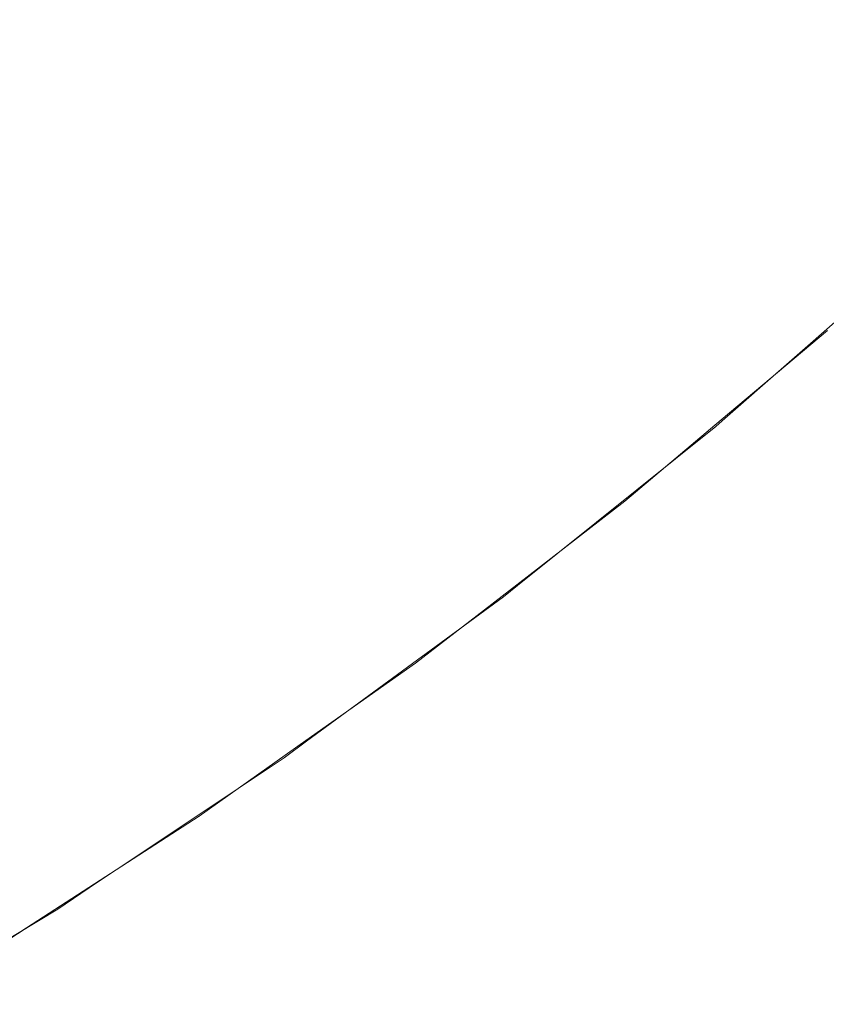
# Model space of a CAD drawing. Header units: centimetres. Extents: x -25.8 to 27.5, y 33.3 to 35.1.
# Tile 247 of 256: x 9.5133 to 9.5391, y 33.6684 to 33.6999. Entities that reach past the tile are written whole.
import ezdxf

# ---------------------------------------------------------------- set-up
doc = ezdxf.new("R2010")
doc.units = ezdxf.units.CM
doc.header["$LTSCALE"] = 2.54
doc.layers.add('Lucido design-1', color=7, linetype='Continuous')

# ---------------------------------------------------------------- blocks, each defined once
blk = doc.blocks.new('Gruppo-6-1')
at = {"color": 7, "linetype": 'Continuous', "lineweight": 9}
for points in [[(-25.69296, 35.040112, 330.586121), (-25.69296, 33.440112, 330.586121), (27.40704, 33.440112, 330.586121), (27.40704, 35.040112, 330.586121)], [(-25.69296, 35.040112, 306.619358), (-25.69296, 33.440112, 306.619358), (27.40704, 33.440112, 306.619358), (27.40704, 35.040112, 306.619358)]]:
    blk.add_3dface(points, dxfattribs=at)
for points, invisible_edges in [([(9.526885, 33.703941, 330.14421), (9.520998, 33.698977, 330.14421), (9.519446, 33.7009, 330.147525), (9.525253, 33.705796, 330.147525)], 15), ([(9.526885, 33.703941, 306.177447), (9.520998, 33.698977, 306.177447), (9.519446, 33.7009, 306.180762), (9.525253, 33.705796, 306.180762)], 15), ([(9.53709, 33.704421, 330.133712), (9.531213, 33.699024, 330.133712), (9.529868, 33.700552, 330.137298), (9.53568, 33.705891, 330.137298)], 15), ([(9.53709, 33.704421, 306.166949), (9.531213, 33.699024, 306.166949), (9.529868, 33.700552, 306.170535), (9.53568, 33.705891, 306.170535)], 15), ([(9.517808, 33.702928, 330.150737), (9.511886, 33.698351, 330.150737), (9.510256, 33.700554, 330.153842), (9.516086, 33.705061, 330.153842)], 15), ([(9.517808, 33.702928, 306.183974), (9.511886, 33.698351, 306.183974), (9.510256, 33.700554, 306.187079), (9.516086, 33.705061, 306.187079)], 15), ([(9.538394, 33.703059, 330.130049), (9.532459, 33.697608, 330.130049), (9.531213, 33.699024, 330.133712), (9.53709, 33.704421, 330.133712)], 15), ([(9.538394, 33.703059, 306.163286), (9.532459, 33.697608, 306.163286), (9.531213, 33.699024, 306.166949), (9.53709, 33.704421, 306.166949)], 15), ([(9.528424, 33.702192, 330.140799), (9.522462, 33.697165, 330.140799), (9.520998, 33.698977, 330.14421), (9.526885, 33.703941, 330.14421)], 15), ([(9.528424, 33.702192, 306.174036), (9.522462, 33.697165, 306.174036), (9.520998, 33.698977, 306.177447), (9.526885, 33.703941, 306.177447)], 15), ([(9.519446, 33.7009, 330.147525), (9.513437, 33.696254, 330.147525), (9.511886, 33.698351, 330.150737), (9.517808, 33.702928, 330.150737)], 15), ([(9.519446, 33.7009, 306.180762), (9.513437, 33.696254, 306.180762), (9.511886, 33.698351, 306.183974), (9.517808, 33.702928, 306.183974)], 15), ([(9.539593, 33.701809, 330.126315), (9.533603, 33.696308, 330.126315), (9.532459, 33.697608, 330.130049), (9.538394, 33.703059, 330.130049)], 15), ([(9.539593, 33.701809, 306.159552), (9.533603, 33.696308, 306.159552), (9.532459, 33.697608, 306.163286), (9.538394, 33.703059, 306.163286)], 15), ([(9.529868, 33.700552, 330.137298), (9.523834, 33.695465, 330.137298), (9.522462, 33.697165, 330.140799), (9.528424, 33.702192, 330.140799)], 15), ([(9.529868, 33.700552, 306.170535), (9.523834, 33.695465, 306.170535), (9.522462, 33.697165, 306.174036), (9.528424, 33.702192, 306.174036)], 15), ([(9.540683, 33.700672, 330.122516), (9.534644, 33.695126, 330.122516), (9.533603, 33.696308, 330.126315), (9.539593, 33.701809, 330.126315)], 15), ([(9.540683, 33.700672, 306.155753), (9.534644, 33.695126, 306.155753), (9.533603, 33.696308, 306.159552), (9.539593, 33.701809, 306.159552)], 15), ([(9.520998, 33.698977, 330.14421), (9.514906, 33.694268, 330.14421), (9.513437, 33.696254, 330.147525), (9.519446, 33.7009, 330.147525)], 15), ([(9.520998, 33.698977, 306.177447), (9.514906, 33.694268, 306.177447), (9.513437, 33.696254, 306.180762), (9.519446, 33.7009, 306.180762)], 15), ([(9.531213, 33.699024, 330.133712), (9.525114, 33.693881, 330.133712), (9.523834, 33.695465, 330.137298), (9.529868, 33.700552, 330.137298)], 15), ([(9.531213, 33.699024, 306.166949), (9.525114, 33.693881, 306.166949), (9.523834, 33.695465, 306.170535), (9.529868, 33.700552, 306.170535)], 15), ([(9.541663, 33.699649, 330.118658), (9.53558, 33.694062, 330.118658), (9.534644, 33.695126, 330.122516), (9.540683, 33.700672, 330.122516)], 15), ([(9.541663, 33.699649, 306.151895), (9.53558, 33.694062, 306.151895), (9.534644, 33.695126, 306.155753), (9.540683, 33.700672, 306.155753)], 15), ([(9.542532, 33.698743, 330.11475), (9.53641, 33.693119, 330.11475), (9.53558, 33.694062, 330.118658), (9.541663, 33.699649, 330.118658)], 15), ([(9.542532, 33.698743, 306.147987), (9.53641, 33.693119, 306.147987), (9.53558, 33.694062, 306.151895), (9.541663, 33.699649, 306.151895)], 15), ([(9.522462, 33.697165, 330.140799), (9.516291, 33.692395, 330.140799), (9.514906, 33.694268, 330.14421), (9.520998, 33.698977, 330.14421)], 15), ([(9.522462, 33.697165, 306.174036), (9.516291, 33.692395, 306.174036), (9.514906, 33.694268, 306.177447), (9.520998, 33.698977, 306.177447)], 15), ([(9.532459, 33.697608, 330.130049), (9.526298, 33.692413, 330.130049), (9.525114, 33.693881, 330.133712), (9.531213, 33.699024, 330.133712)], 15), ([(9.532459, 33.697608, 306.163286), (9.526298, 33.692413, 306.163286), (9.525114, 33.693881, 306.166949), (9.531213, 33.699024, 306.166949)], 15), ([(9.543288, 33.697953, 330.110796), (9.537132, 33.692299, 330.110796), (9.53641, 33.693119, 330.11475), (9.542532, 33.698743, 330.11475)], 15), ([(9.543288, 33.697953, 306.144033), (9.537132, 33.692299, 306.144033), (9.53641, 33.693119, 306.147987), (9.542532, 33.698743, 306.147987)], 15), ([(9.513437, 33.696254, 330.147525), (9.507235, 33.691868, 330.147525), (9.505775, 33.694029, 330.150737), (9.511886, 33.698351, 330.150737)], 15), ([(9.513437, 33.696254, 306.180762), (9.507235, 33.691868, 306.180762), (9.505775, 33.694029, 306.183974), (9.511886, 33.698351, 306.183974)], 15), ([(9.543932, 33.697282, 330.106805), (9.537746, 33.691601, 330.106805), (9.537132, 33.692299, 330.110796), (9.543288, 33.697953, 330.110796)], 15), ([(9.543932, 33.697282, 306.140042), (9.537746, 33.691601, 306.140042), (9.537132, 33.692299, 306.144033), (9.543288, 33.697953, 306.144033)], 15), ([(9.533603, 33.696308, 330.126315), (9.527386, 33.691066, 330.126315), (9.526298, 33.692413, 330.130049), (9.532459, 33.697608, 330.130049)], 15), ([(9.533603, 33.696308, 306.159552), (9.527386, 33.691066, 306.159552), (9.526298, 33.692413, 306.163286), (9.532459, 33.697608, 306.163286)], 15), ([(9.523834, 33.695465, 330.137298), (9.51759, 33.690639, 330.137298), (9.516291, 33.692395, 330.140799), (9.522462, 33.697165, 330.140799)], 15), ([(9.523834, 33.695465, 306.170535), (9.51759, 33.690639, 306.170535), (9.516291, 33.692395, 306.174036), (9.522462, 33.697165, 306.174036)], 15), ([(9.544461, 33.69673, 330.102782), (9.538252, 33.691027, 330.102782), (9.537746, 33.691601, 330.106805), (9.543932, 33.697282, 330.106805)], 15), ([(9.544461, 33.69673, 306.136019), (9.538252, 33.691027, 306.136019), (9.537746, 33.691601, 306.140042), (9.543932, 33.697282, 306.140042)], 15), ([(9.544875, 33.696297, 330.098735), (9.538647, 33.690577, 330.098735), (9.538252, 33.691027, 330.102782), (9.544461, 33.69673, 330.102782)], 15), ([(9.544875, 33.696297, 306.131972), (9.538647, 33.690577, 306.131972), (9.538252, 33.691027, 306.136019), (9.544461, 33.69673, 306.136019)], 15), ([(9.514906, 33.694268, 330.14421), (9.508619, 33.689822, 330.14421), (9.507235, 33.691868, 330.147525), (9.513437, 33.696254, 330.147525)], 15), ([(9.514906, 33.694268, 306.177447), (9.508619, 33.689822, 306.177447), (9.507235, 33.691868, 306.180762), (9.513437, 33.696254, 306.180762)], 15), ([(9.534644, 33.695126, 330.122516), (9.528376, 33.689841, 330.122516), (9.527386, 33.691066, 330.126315), (9.533603, 33.696308, 330.126315)], 15), ([(9.534644, 33.695126, 306.155753), (9.528376, 33.689841, 306.155753), (9.527386, 33.691066, 306.159552), (9.533603, 33.696308, 306.159552)], 15), ([(9.545174, 33.695985, 330.094671), (9.538933, 33.690252, 330.094671), (9.538647, 33.690577, 330.098735), (9.544875, 33.696297, 330.098735)], 15), ([(9.545174, 33.695985, 306.127908), (9.538933, 33.690252, 306.127908), (9.538647, 33.690577, 306.131972), (9.544875, 33.696297, 306.131972)], 15), ([(9.545358, 33.695793, 330.090596), (9.539109, 33.690053, 330.090596), (9.538933, 33.690252, 330.094671), (9.545174, 33.695985, 330.094671)], 15), ([(9.545358, 33.695793, 306.123833), (9.539109, 33.690053, 306.123833), (9.538933, 33.690252, 306.127908), (9.545174, 33.695985, 306.127908)], 15), ([(9.545427, 33.695722, 330.086667), (9.539174, 33.689979, 330.086667), (9.539109, 33.690053, 330.090596), (9.545358, 33.695793, 330.090596)], 15), ([(9.545427, 33.695722, 306.119903), (9.539174, 33.689979, 306.119903), (9.539109, 33.690053, 306.123833), (9.545358, 33.695793, 306.123833)], 15), ([(9.525114, 33.693881, 330.133712), (9.518801, 33.689001, 330.133712), (9.51759, 33.690639, 330.137298), (9.523834, 33.695465, 330.137298)], 15), ([(9.525114, 33.693881, 306.166949), (9.518801, 33.689001, 306.166949), (9.51759, 33.690639, 306.170535), (9.523834, 33.695465, 306.170535)], 15), ([(9.53558, 33.694062, 330.118658), (9.529266, 33.688738, 330.118658), (9.528376, 33.689841, 330.122516), (9.534644, 33.695126, 330.122516)], 15), ([(9.53558, 33.694062, 306.151895), (9.529266, 33.688738, 306.151895), (9.528376, 33.689841, 306.155753), (9.534644, 33.695126, 306.155753)], 15), ([(9.516291, 33.692395, 330.140799), (9.509923, 33.687892, 330.140799), (9.508619, 33.689822, 330.14421), (9.514906, 33.694268, 330.14421)], 15), ([(9.516291, 33.692395, 306.174036), (9.509923, 33.687892, 306.174036), (9.508619, 33.689822, 306.177447), (9.514906, 33.694268, 306.177447)], 15), ([(9.53641, 33.693119, 330.11475), (9.530055, 33.687761, 330.11475), (9.529266, 33.688738, 330.118658), (9.53558, 33.694062, 330.118658)], 15), ([(9.53641, 33.693119, 306.147987), (9.530055, 33.687761, 306.147987), (9.529266, 33.688738, 306.151895), (9.53558, 33.694062, 306.151895)], 15), ([(9.526298, 33.692413, 330.130049), (9.519922, 33.687485, 330.130049), (9.518801, 33.689001, 330.133712), (9.525114, 33.693881, 330.133712)], 15), ([(9.526298, 33.692413, 306.163286), (9.519922, 33.687485, 306.163286), (9.518801, 33.689001, 306.166949), (9.525114, 33.693881, 306.166949)], 15), ([(9.537132, 33.692299, 330.110796), (9.530742, 33.686911, 330.110796), (9.530055, 33.687761, 330.11475), (9.53641, 33.693119, 330.11475)], 15), ([(9.537132, 33.692299, 306.144033), (9.530742, 33.686911, 306.144033), (9.530055, 33.687761, 306.147987), (9.53641, 33.693119, 306.147987)], 15), ([(9.51759, 33.690639, 330.137298), (9.511146, 33.686081, 330.137298), (9.509923, 33.687892, 330.140799), (9.516291, 33.692395, 330.140799)], 15), ([(9.51759, 33.690639, 306.170535), (9.511146, 33.686081, 306.170535), (9.509923, 33.687892, 306.174036), (9.516291, 33.692395, 306.174036)], 15), ([(9.527386, 33.691066, 330.126315), (9.520952, 33.686093, 330.126315), (9.519922, 33.687485, 330.130049), (9.526298, 33.692413, 330.130049)], 15), ([(9.527386, 33.691066, 306.159552), (9.520952, 33.686093, 306.159552), (9.519922, 33.687485, 306.163286), (9.526298, 33.692413, 306.163286)], 15), ([(9.542171, 33.692642, 329.884149), (9.53561, 33.686888, 329.884149), (9.535798, 33.687079, 329.886121), (9.542133, 33.692635, 329.886121)], 11), ([(9.542278, 33.692525, 329.880161), (9.535712, 33.686767, 329.880161), (9.53561, 33.686888, 329.884149), (9.542171, 33.692642, 329.884149)], 15), ([(9.542493, 33.692291, 329.876176), (9.535916, 33.686523, 329.876176), (9.535712, 33.686767, 329.880161), (9.542278, 33.692525, 329.880161)], 15), ([(9.539175, 33.689978, 330.086121), (9.542133, 33.692635, 329.886121), (9.535798, 33.687079, 329.886121)], 9), ([(9.537746, 33.691601, 330.106805), (9.531326, 33.686187, 330.106805), (9.530742, 33.686911, 330.110796), (9.537132, 33.692299, 330.110796)], 15), ([(9.537746, 33.691601, 306.140042), (9.531326, 33.686187, 306.140042), (9.530742, 33.686911, 306.144033), (9.537132, 33.692299, 306.144033)], 15), ([(9.542816, 33.691939, 329.872202), (9.536223, 33.686157, 329.872202), (9.535916, 33.686523, 329.876176), (9.542493, 33.692291, 329.876176)], 15), ([(9.543246, 33.691469, 329.868245), (9.536633, 33.685669, 329.868245), (9.536223, 33.686157, 329.872202), (9.542816, 33.691939, 329.872202)], 15), ([(9.538252, 33.691027, 330.102782), (9.531806, 33.685592, 330.102782), (9.531326, 33.686187, 330.106805), (9.537746, 33.691601, 330.106805)], 15), ([(9.538252, 33.691027, 306.136019), (9.531806, 33.685592, 306.136019), (9.531326, 33.686187, 306.140042), (9.537746, 33.691601, 306.140042)], 15), ([(9.543784, 33.690882, 329.864311), (9.537145, 33.685059, 329.864311), (9.536633, 33.685669, 329.868245), (9.543246, 33.691469, 329.868245)], 15), ([(9.528376, 33.689841, 330.122516), (9.521889, 33.684826, 330.122516), (9.520952, 33.686093, 330.126315), (9.527386, 33.691066, 330.126315)], 15), ([(9.528376, 33.689841, 306.155753), (9.521889, 33.684826, 306.155753), (9.520952, 33.686093, 306.159552), (9.527386, 33.691066, 306.159552)], 15), ([(9.538647, 33.690577, 330.098735), (9.532182, 33.685126, 330.098735), (9.531806, 33.685592, 330.102782), (9.538252, 33.691027, 330.102782)], 15), ([(9.538647, 33.690577, 306.131972), (9.532182, 33.685126, 306.131972), (9.531806, 33.685592, 306.136019), (9.538252, 33.691027, 306.136019)], 15), ([(9.54443, 33.690177, 329.860408), (9.537759, 33.684327, 329.860408), (9.537145, 33.685059, 329.864311), (9.543784, 33.690882, 329.864311)], 15), ([(9.518801, 33.689001, 330.133712), (9.512287, 33.684394, 330.133712), (9.511146, 33.686081, 330.137298), (9.51759, 33.690639, 330.137298)], 15), ([(9.518801, 33.689001, 306.166949), (9.512287, 33.684394, 306.166949), (9.511146, 33.686081, 306.170535), (9.51759, 33.690639, 306.170535)], 15), ([(9.538933, 33.690252, 330.094671), (9.532454, 33.68479, 330.094671), (9.532182, 33.685126, 330.098735), (9.538647, 33.690577, 330.098735)], 15), ([(9.538933, 33.690252, 306.127908), (9.532454, 33.68479, 306.127908), (9.532182, 33.685126, 306.131972), (9.538647, 33.690577, 306.131972)], 15), ([(9.539109, 33.690053, 330.090596), (9.532621, 33.684583, 330.090596), (9.532454, 33.68479, 330.094671), (9.538933, 33.690252, 330.094671)], 15), ([(9.539109, 33.690053, 306.123833), (9.532621, 33.684583, 306.123833), (9.532454, 33.68479, 306.127908), (9.538933, 33.690252, 306.127908)], 15), ([(9.545181, 33.689357, 329.856541), (9.538474, 33.683475, 329.856541), (9.537759, 33.684327, 329.860408), (9.54443, 33.690177, 329.860408)], 15), ([(9.529266, 33.688738, 330.118658), (9.522731, 33.683687, 330.118658), (9.521889, 33.684826, 330.122516), (9.528376, 33.689841, 330.122516)], 15), ([(9.529266, 33.688738, 306.151895), (9.522731, 33.683687, 306.151895), (9.521889, 33.684826, 306.155753), (9.528376, 33.689841, 306.155753)], 15), ([(9.539174, 33.689979, 330.086667), (9.532683, 33.684506, 330.086667), (9.532621, 33.684583, 330.090596), (9.539109, 33.690053, 330.090596)], 15), ([(9.539174, 33.689979, 306.119903), (9.532683, 33.684506, 306.119903), (9.532621, 33.684583, 306.123833), (9.539109, 33.690053, 306.123833)], 15), ([(9.532683, 33.684506, 330.086667), (9.539174, 33.689979, 330.086667), (9.539175, 33.689978, 330.086121), (9.535773, 33.687109, 330.086121)], 11), ([(9.532683, 33.684506, 306.119903), (9.539174, 33.689979, 306.119903), (9.539175, 33.689978, 306.119358), (9.535773, 33.687109, 306.119358)], 11), ([(9.535773, 33.687109, 305.919358), (9.539175, 33.689978, 305.919358), (9.539188, 33.689963, 305.917386), (9.532696, 33.68449, 305.917386)], 14), ([(9.539292, 33.689844, 305.913398), (9.532796, 33.684367, 305.913398), (9.532696, 33.68449, 305.917386), (9.539188, 33.689963, 305.917386)], 15), ([(9.539502, 33.689605, 305.909413), (9.532995, 33.684119, 305.909413), (9.532796, 33.684367, 305.913398), (9.539292, 33.689844, 305.913398)], 15), ([(9.535798, 33.687079, 329.886121), (9.535773, 33.687109, 330.086121), (9.539175, 33.689978, 330.086121)], 9), ([(9.539175, 33.689978, 305.919358), (9.535773, 33.687109, 305.919358), (9.535773, 33.687109, 306.119358), (9.539175, 33.689978, 306.119358)], 10), ([(9.539818, 33.689247, 305.905439), (9.533296, 33.683747, 305.905439), (9.532995, 33.684119, 305.909413), (9.539502, 33.689605, 305.909413)], 15), ([(9.540239, 33.688768, 305.901482), (9.533696, 33.683252, 305.901482), (9.533296, 33.683747, 305.905439), (9.539818, 33.689247, 305.905439)], 15), ([(9.546039, 33.688422, 329.852718), (9.53929, 33.682503, 329.852718), (9.538474, 33.683475, 329.856541), (9.545181, 33.689357, 329.856541)], 15), ([(9.519922, 33.687485, 330.130049), (9.513343, 33.682832, 330.130049), (9.512287, 33.684394, 330.133712), (9.518801, 33.689001, 330.133712)], 15), ([(9.519922, 33.687485, 306.163286), (9.513343, 33.682832, 306.163286), (9.512287, 33.684394, 306.166949), (9.518801, 33.689001, 306.166949)], 15), ([(9.530055, 33.687761, 330.11475), (9.523478, 33.682678, 330.11475), (9.522731, 33.683687, 330.118658), (9.529266, 33.688738, 330.118658)], 15), ([(9.530055, 33.687761, 306.147987), (9.523478, 33.682678, 306.147987), (9.522731, 33.683687, 306.151895), (9.529266, 33.688738, 306.151895)], 15), ([(9.540765, 33.68817, 305.897548), (9.534196, 33.682632, 305.897548), (9.533696, 33.683252, 305.901482), (9.540239, 33.688768, 305.901482)], 15), ([(9.541396, 33.687453, 305.893645), (9.534796, 33.681889, 305.893645), (9.534196, 33.682632, 305.897548), (9.540765, 33.68817, 305.897548)], 15), ([(9.530742, 33.686911, 330.110796), (9.524128, 33.681799, 330.110796), (9.523478, 33.682678, 330.11475), (9.530055, 33.687761, 330.11475)], 15), ([(9.530742, 33.686911, 306.144033), (9.524128, 33.681799, 306.144033), (9.523478, 33.682678, 306.147987), (9.530055, 33.687761, 306.147987)], 15), ([(9.520952, 33.686093, 330.126315), (9.514313, 33.681397, 330.126315), (9.513343, 33.682832, 330.130049), (9.519922, 33.687485, 330.130049)], 15), ([(9.520952, 33.686093, 306.159552), (9.514313, 33.681397, 306.159552), (9.513343, 33.682832, 306.163286), (9.519922, 33.687485, 306.163286)], 15), ([(9.542131, 33.686618, 305.889778), (9.535495, 33.681023, 305.889778), (9.534796, 33.681889, 305.893645), (9.541396, 33.687453, 305.893645)], 15), ([(9.535773, 33.687109, 330.086121), (9.532684, 33.684505, 330.086121), (9.532683, 33.684506, 330.086667)], 10), ([(9.535773, 33.687109, 306.119358), (9.532684, 33.684505, 306.119358), (9.532683, 33.684506, 306.119903)], 10), ([(9.532684, 33.684505, 330.086121), (9.535773, 33.687109, 330.086121), (9.535798, 33.687079, 329.886121), (9.535598, 33.686903, 329.886121)], 10), ([(9.532696, 33.68449, 305.917386), (9.532684, 33.684505, 305.919358), (9.535773, 33.687109, 305.919358)], 9), ([(9.532684, 33.684505, 306.119358), (9.535773, 33.687109, 306.119358), (9.535773, 33.687109, 305.919358), (9.532684, 33.684505, 305.919358)], 10), ([(9.53561, 33.686888, 329.884149), (9.535598, 33.686903, 329.886121), (9.535798, 33.687079, 329.886121)], 9), ([(9.531326, 33.686187, 330.106805), (9.524681, 33.681051, 330.106805), (9.524128, 33.681799, 330.110796), (9.530742, 33.686911, 330.110796)], 15), ([(9.531326, 33.686187, 306.140042), (9.524681, 33.681051, 306.140042), (9.524128, 33.681799, 306.144033), (9.530742, 33.686911, 306.144033)], 15), ([(9.52924, 33.681801, 329.886121), (9.535598, 33.686903, 329.886121), (9.53561, 33.686888, 329.884149), (9.528804, 33.681426, 329.884149)], 14), ([(9.535712, 33.686767, 329.880161), (9.528901, 33.6813, 329.880161), (9.528804, 33.681426, 329.884149), (9.53561, 33.686888, 329.884149)], 15), ([(9.535916, 33.686523, 329.876176), (9.529094, 33.681048, 329.876176), (9.528901, 33.6813, 329.880161), (9.535712, 33.686767, 329.880161)], 15), ([(9.535598, 33.686903, 329.886121), (9.52922, 33.681828, 330.086121), (9.532684, 33.684505, 330.086121)], 9), ([(9.535598, 33.686903, 329.886121), (9.52924, 33.681801, 329.886121), (9.52922, 33.681828, 330.086121)], 10), ([(9.536223, 33.686157, 329.872202), (9.529385, 33.680669, 329.872202), (9.529094, 33.681048, 329.876176), (9.535916, 33.686523, 329.876176)], 15), ([(9.54297, 33.685666, 305.885955), (9.536292, 33.680036, 305.885955), (9.535495, 33.681023, 305.889778), (9.542131, 33.686618, 305.889778)], 15), ([(9.521889, 33.684826, 330.122516), (9.515195, 33.680092, 330.122516), (9.514313, 33.681397, 330.126315), (9.520952, 33.686093, 330.126315)], 15), ([(9.521889, 33.684826, 306.155753), (9.515195, 33.680092, 306.155753), (9.514313, 33.681397, 306.159552), (9.520952, 33.686093, 306.159552)], 15), ([(9.531806, 33.685592, 330.102782), (9.525136, 33.680436, 330.102782), (9.524681, 33.681051, 330.106805), (9.531326, 33.686187, 330.106805)], 15), ([(9.531806, 33.685592, 306.136019), (9.525136, 33.680436, 306.136019), (9.524681, 33.681051, 306.140042), (9.531326, 33.686187, 306.140042)], 15), ([(9.536633, 33.685669, 329.868245), (9.529773, 33.680163, 329.868245), (9.529385, 33.680669, 329.872202), (9.536223, 33.686157, 329.872202)], 15), ([(9.532182, 33.685126, 330.098735), (9.525492, 33.679955, 330.098735), (9.525136, 33.680436, 330.102782), (9.531806, 33.685592, 330.102782)], 15), ([(9.532182, 33.685126, 306.131972), (9.525492, 33.679955, 306.131972), (9.525136, 33.680436, 306.136019), (9.531806, 33.685592, 306.136019)], 15), ([(9.537145, 33.685059, 329.864311), (9.530258, 33.679531, 329.864311), (9.529773, 33.680163, 329.868245), (9.536633, 33.685669, 329.868245)], 15), ([(9.54391, 33.684597, 305.882182), (9.537187, 33.678928, 305.882182), (9.536292, 33.680036, 305.885955), (9.54297, 33.685666, 305.885955)], 15), ([(9.532454, 33.68479, 330.094671), (9.525749, 33.679607, 330.094671), (9.525492, 33.679955, 330.098735), (9.532182, 33.685126, 330.098735)], 15), ([(9.532454, 33.68479, 306.127908), (9.525749, 33.679607, 306.127908), (9.525492, 33.679955, 306.131972), (9.532182, 33.685126, 306.131972)], 15), ([(9.522731, 33.683687, 330.118658), (9.515988, 33.678918, 330.118658), (9.515195, 33.680092, 330.122516), (9.521889, 33.684826, 330.122516)], 15), ([(9.522731, 33.683687, 306.151895), (9.515988, 33.678918, 306.151895), (9.515195, 33.680092, 306.155753), (9.521889, 33.684826, 306.155753)], 15), ([(9.532621, 33.684583, 330.090596), (9.525907, 33.679393, 330.090596), (9.525749, 33.679607, 330.094671), (9.532454, 33.68479, 330.094671)], 15), ([(9.532621, 33.684583, 306.123833), (9.525907, 33.679393, 306.123833), (9.525749, 33.679607, 306.127908), (9.532454, 33.68479, 306.127908)], 15), ([(9.537759, 33.684327, 329.860408), (9.530839, 33.678774, 329.860408), (9.530258, 33.679531, 329.864311), (9.537145, 33.685059, 329.864311)], 15), ([(9.532683, 33.684506, 330.086667), (9.525966, 33.679314, 330.086667), (9.525907, 33.679393, 330.090596), (9.532621, 33.684583, 330.090596)], 15), ([(9.532683, 33.684506, 306.119903), (9.525966, 33.679314, 306.119903), (9.525907, 33.679393, 306.123833), (9.532621, 33.684583, 306.123833)], 15), ([(9.525966, 33.679314, 330.086667), (9.532683, 33.684506, 330.086667), (9.532684, 33.684505, 330.086121), (9.52922, 33.681828, 330.086121)], 11), ([(9.525966, 33.679314, 306.119903), (9.532683, 33.684506, 306.119903), (9.532684, 33.684505, 306.119358), (9.52922, 33.681828, 306.119358)], 11), ([(9.52922, 33.681828, 305.919358), (9.532684, 33.684505, 305.919358), (9.532696, 33.68449, 305.917386), (9.525978, 33.679297, 305.917386)], 14), ([(9.532796, 33.684367, 305.913398), (9.526072, 33.67917, 305.913398), (9.525978, 33.679297, 305.917386), (9.532696, 33.68449, 305.917386)], 15), ([(9.532684, 33.684505, 305.919358), (9.52922, 33.681828, 305.919358), (9.52922, 33.681828, 306.119358), (9.532684, 33.684505, 306.119358)], 10), ([(9.544952, 33.683414, 305.878465), (9.538177, 33.677702, 305.878465), (9.537187, 33.678928, 305.882182), (9.54391, 33.684597, 305.882182)], 15), ([(9.513343, 33.682832, 330.130049), (9.506572, 33.678462, 330.130049), (9.505583, 33.680068, 330.133712), (9.512287, 33.684394, 330.133712)], 15), ([(9.513343, 33.682832, 306.163286), (9.506572, 33.678462, 306.163286), (9.505583, 33.680068, 306.166949), (9.512287, 33.684394, 306.166949)], 15), ([(9.532995, 33.684119, 305.909413), (9.526261, 33.678914, 305.909413), (9.526072, 33.67917, 305.913398), (9.532796, 33.684367, 305.913398)], 15), ([(9.538474, 33.683475, 329.856541), (9.531517, 33.677891, 329.856541), (9.530839, 33.678774, 329.860408), (9.537759, 33.684327, 329.860408)], 15), ([(9.533296, 33.683747, 305.905439), (9.526546, 33.67853, 305.905439), (9.526261, 33.678914, 305.909413), (9.532995, 33.684119, 305.909413)], 15), ([(9.523478, 33.682678, 330.11475), (9.516691, 33.677878, 330.11475), (9.515988, 33.678918, 330.118658), (9.522731, 33.683687, 330.118658)], 15), ([(9.523478, 33.682678, 306.147987), (9.516691, 33.677878, 306.147987), (9.515988, 33.678918, 306.151895), (9.522731, 33.683687, 306.151895)], 15), ([(9.533696, 33.683252, 305.901482), (9.526924, 33.678017, 305.901482), (9.526546, 33.67853, 305.905439), (9.533296, 33.683747, 305.905439)], 15), ([(9.534196, 33.682632, 305.897548), (9.527398, 33.677377, 305.897548), (9.526924, 33.678017, 305.901482), (9.533696, 33.683252, 305.901482)], 15), ([(9.53929, 33.682503, 329.852718), (9.532289, 33.676884, 329.852718), (9.531517, 33.677891, 329.856541), (9.538474, 33.683475, 329.856541)], 15), ([(9.546093, 33.682117, 305.87481), (9.539262, 33.676358, 305.87481), (9.538177, 33.677702, 305.878465), (9.544952, 33.683414, 305.878465)], 15), ([(9.514313, 33.681397, 330.126315), (9.50748, 33.676987, 330.126315), (9.506572, 33.678462, 330.130049), (9.513343, 33.682832, 330.130049)], 15), ([(9.514313, 33.681397, 306.159552), (9.50748, 33.676987, 306.159552), (9.506572, 33.678462, 306.163286), (9.513343, 33.682832, 306.163286)], 15), ([(9.524128, 33.681799, 330.110796), (9.517304, 33.676972, 330.110796), (9.516691, 33.677878, 330.11475), (9.523478, 33.682678, 330.11475)], 15), ([(9.524128, 33.681799, 306.144033), (9.517304, 33.676972, 306.144033), (9.516691, 33.677878, 306.147987), (9.523478, 33.682678, 306.147987)], 15), ([(9.534796, 33.681889, 305.893645), (9.527966, 33.676609, 305.893645), (9.527398, 33.677377, 305.897548), (9.534196, 33.682632, 305.897548)], 15), ([(9.540205, 33.681413, 329.848945), (9.533156, 33.675755, 329.848945), (9.532289, 33.676884, 329.852718), (9.53929, 33.682503, 329.852718)], 15), ([(9.524681, 33.681051, 330.106805), (9.517824, 33.676202, 330.106805), (9.517304, 33.676972, 330.110796), (9.524128, 33.681799, 330.110796)], 15), ([(9.524681, 33.681051, 306.140042), (9.517824, 33.676202, 306.140042), (9.517304, 33.676972, 306.144033), (9.524128, 33.681799, 306.144033)], 15), ([(9.52922, 33.681828, 330.086121), (9.525967, 33.679313, 330.086121), (9.525966, 33.679314, 330.086667)], 10), ([(9.52922, 33.681828, 306.119358), (9.525967, 33.679313, 306.119358), (9.525966, 33.679314, 306.119903)], 10), ([(9.525967, 33.679313, 330.086121), (9.52922, 33.681828, 330.086121), (9.52924, 33.681801, 329.886121), (9.528792, 33.681441, 329.886121)], 10), ([(9.525978, 33.679297, 305.917386), (9.525967, 33.679313, 305.919358), (9.52922, 33.681828, 305.919358)], 9), ([(9.525967, 33.679313, 306.119358), (9.52922, 33.681828, 306.119358), (9.52922, 33.681828, 305.919358), (9.525967, 33.679313, 305.919358)], 10), ([(9.535495, 33.681023, 305.889778), (9.528628, 33.675715, 305.889778), (9.527966, 33.676609, 305.893645), (9.534796, 33.681889, 305.893645)], 15), ([(9.528804, 33.681426, 329.884149), (9.528792, 33.681441, 329.886121), (9.52924, 33.681801, 329.886121)], 9), ([(9.515195, 33.680092, 330.122516), (9.508306, 33.675646, 330.122516), (9.50748, 33.676987, 330.126315), (9.514313, 33.681397, 330.126315)], 15), ([(9.515195, 33.680092, 306.155753), (9.508306, 33.675646, 306.155753), (9.50748, 33.676987, 306.159552), (9.514313, 33.681397, 306.159552)], 15), ([(9.522474, 33.676809, 329.886121), (9.528792, 33.681441, 329.886121), (9.528804, 33.681426, 329.884149), (9.521766, 33.676266, 329.884149)], 14), ([(9.528901, 33.6813, 329.880161), (9.521857, 33.676136, 329.880161), (9.521766, 33.676266, 329.884149), (9.528804, 33.681426, 329.884149)], 15), ([(9.529094, 33.681048, 329.876176), (9.52204, 33.675875, 329.876176), (9.521857, 33.676136, 329.880161), (9.528901, 33.6813, 329.880161)], 15), ([(9.528792, 33.681441, 329.886121), (9.522458, 33.676831, 330.086121), (9.525967, 33.679313, 330.086121)], 9), ([(9.528792, 33.681441, 329.886121), (9.522474, 33.676809, 329.886121), (9.522458, 33.676831, 330.086121)], 10), ([(9.541218, 33.680205, 329.845228), (9.534115, 33.674504, 329.845228), (9.533156, 33.675755, 329.848945), (9.540205, 33.681413, 329.848945)], 15), ([(9.525136, 33.680436, 330.102782), (9.518252, 33.675568, 330.102782), (9.517824, 33.676202, 330.106805), (9.524681, 33.681051, 330.106805)], 15), ([(9.525136, 33.680436, 306.136019), (9.518252, 33.675568, 306.136019), (9.517824, 33.676202, 306.140042), (9.524681, 33.681051, 306.140042)], 15), ([(9.529385, 33.680669, 329.872202), (9.522314, 33.675484, 329.872202), (9.52204, 33.675875, 329.876176), (9.529094, 33.681048, 329.876176)], 15), ([(9.536292, 33.680036, 305.885955), (9.529382, 33.674695, 305.885955), (9.528628, 33.675715, 305.889778), (9.535495, 33.681023, 305.889778)], 15), ([(9.529773, 33.680163, 329.868245), (9.522679, 33.674962, 329.868245), (9.522314, 33.675484, 329.872202), (9.529385, 33.680669, 329.872202)], 15), ([(9.525492, 33.679955, 330.098735), (9.518588, 33.675072, 330.098735), (9.518252, 33.675568, 330.102782), (9.525136, 33.680436, 330.102782)], 15), ([(9.525492, 33.679955, 306.131972), (9.518588, 33.675072, 306.131972), (9.518252, 33.675568, 306.136019), (9.525136, 33.680436, 306.136019)], 15), ([(9.515988, 33.678918, 330.118658), (9.509049, 33.67444, 330.118658), (9.508306, 33.675646, 330.122516), (9.515195, 33.680092, 330.122516)], 15), ([(9.515988, 33.678918, 306.151895), (9.509049, 33.67444, 306.151895), (9.508306, 33.675646, 306.155753), (9.515195, 33.680092, 306.155753)], 15), ([(9.530258, 33.679531, 329.864311), (9.523136, 33.67431, 329.864311), (9.522679, 33.674962, 329.868245), (9.529773, 33.680163, 329.868245)], 15), ([(9.537187, 33.678928, 305.882182), (9.530229, 33.67355, 305.882182), (9.529382, 33.674695, 305.885955), (9.536292, 33.680036, 305.885955)], 15), ([(9.542328, 33.678882, 329.841573), (9.535167, 33.673134, 329.841573), (9.534115, 33.674504, 329.845228), (9.541218, 33.680205, 329.845228)], 15), ([(9.525749, 33.679607, 330.094671), (9.51883, 33.674713, 330.094671), (9.518588, 33.675072, 330.098735), (9.525492, 33.679955, 330.098735)], 15), ([(9.525749, 33.679607, 306.127908), (9.51883, 33.674713, 306.127908), (9.518588, 33.675072, 306.131972), (9.525492, 33.679955, 306.131972)], 15), ([(9.525907, 33.679393, 330.090596), (9.518979, 33.674493, 330.090596), (9.51883, 33.674713, 330.094671), (9.525749, 33.679607, 330.094671)], 15), ([(9.525907, 33.679393, 306.123833), (9.518979, 33.674493, 306.123833), (9.51883, 33.674713, 306.127908), (9.525749, 33.679607, 306.127908)], 15), ([(9.525966, 33.679314, 330.086667), (9.519034, 33.674411, 330.086667), (9.518979, 33.674493, 330.090596), (9.525907, 33.679393, 330.090596)], 15), ([(9.525966, 33.679314, 306.119903), (9.519034, 33.674411, 306.119903), (9.518979, 33.674493, 306.123833), (9.525907, 33.679393, 306.123833)], 15), ([(9.530839, 33.678774, 329.860408), (9.523684, 33.673527, 329.860408), (9.523136, 33.67431, 329.864311), (9.530258, 33.679531, 329.864311)], 15), ([(9.519034, 33.674411, 330.086667), (9.525966, 33.679314, 330.086667), (9.525967, 33.679313, 330.086121), (9.522458, 33.676831, 330.086121)], 11), ([(9.519034, 33.674411, 306.119903), (9.525966, 33.679314, 306.119903), (9.525967, 33.679313, 306.119358), (9.522458, 33.676831, 306.119358)], 11), ([(9.522458, 33.676831, 305.919358), (9.525967, 33.679313, 305.919358), (9.525978, 33.679297, 305.917386), (9.519046, 33.674394, 305.917386)], 14), ([(9.526072, 33.67917, 305.913398), (9.519135, 33.674263, 305.913398), (9.519046, 33.674394, 305.917386), (9.525978, 33.679297, 305.917386)], 15), ([(9.526261, 33.678914, 305.909413), (9.519313, 33.673999, 305.909413), (9.519135, 33.674263, 305.913398), (9.526072, 33.67917, 305.913398)], 15), ([(9.525967, 33.679313, 305.919358), (9.522458, 33.676831, 305.919358), (9.522458, 33.676831, 306.119358), (9.525967, 33.679313, 306.119358)], 10), ([(9.516691, 33.677878, 330.11475), (9.509707, 33.67337, 330.11475), (9.509049, 33.67444, 330.118658), (9.515988, 33.678918, 330.118658)], 15), ([(9.516691, 33.677878, 306.147987), (9.509707, 33.67337, 306.147987), (9.509049, 33.67444, 306.151895), (9.515988, 33.678918, 306.151895)], 15), ([(9.526546, 33.67853, 305.905439), (9.51958, 33.673604, 305.905439), (9.519313, 33.673999, 305.909413), (9.526261, 33.678914, 305.909413)], 15), ([(9.531517, 33.677891, 329.856541), (9.524322, 33.672616, 329.856541), (9.523684, 33.673527, 329.860408), (9.530839, 33.678774, 329.860408)], 15), ([(9.538177, 33.677702, 305.878465), (9.531166, 33.672283, 305.878465), (9.530229, 33.67355, 305.882182), (9.537187, 33.678928, 305.882182)], 15), ([(9.543534, 33.677445, 329.837987), (9.536308, 33.671646, 329.837987), (9.535167, 33.673134, 329.841573), (9.542328, 33.678882, 329.841573)], 15), ([(9.526924, 33.678017, 305.901482), (9.519937, 33.673075, 305.901482), (9.51958, 33.673604, 305.905439), (9.526546, 33.67853, 305.905439)], 15), ([(9.517304, 33.676972, 330.110796), (9.51028, 33.672439, 330.110796), (9.509707, 33.67337, 330.11475), (9.516691, 33.677878, 330.11475)], 15), ([(9.517304, 33.676972, 306.144033), (9.51028, 33.672439, 306.144033), (9.509707, 33.67337, 306.147987), (9.516691, 33.677878, 306.147987)], 15), ([(9.527398, 33.677377, 305.897548), (9.520383, 33.672416, 305.897548), (9.519937, 33.673075, 305.901482), (9.526924, 33.678017, 305.901482)], 15), ([(9.532289, 33.676884, 329.852718), (9.52505, 33.671577, 329.852718), (9.524322, 33.672616, 329.856541), (9.531517, 33.677891, 329.856541)], 15), ([(9.539262, 33.676358, 305.87481), (9.532193, 33.670894, 305.87481), (9.531166, 33.672283, 305.878465), (9.538177, 33.677702, 305.878465)], 15), ([(9.527966, 33.676609, 305.893645), (9.520918, 33.671624, 305.893645), (9.520383, 33.672416, 305.897548), (9.527398, 33.677377, 305.897548)], 15), ([(9.544833, 33.675897, 329.834477), (9.537539, 33.670042, 329.834477), (9.536308, 33.671646, 329.837987), (9.543534, 33.677445, 329.837987)], 15), ([(9.517824, 33.676202, 330.106805), (9.510768, 33.671647, 330.106805), (9.51028, 33.672439, 330.110796), (9.517304, 33.676972, 330.110796)], 15), ([(9.517824, 33.676202, 306.140042), (9.510768, 33.671647, 306.140042), (9.51028, 33.672439, 306.144033), (9.517304, 33.676972, 306.144033)], 15), ([(9.533156, 33.675755, 329.848945), (9.525866, 33.67041, 329.848945), (9.52505, 33.671577, 329.852718), (9.532289, 33.676884, 329.852718)], 15), ([(9.522458, 33.676831, 330.086121), (9.519035, 33.67441, 330.086121), (9.519034, 33.674411, 330.086667)], 10), ([(9.522458, 33.676831, 306.119358), (9.519035, 33.67441, 306.119358), (9.519034, 33.674411, 306.119903)], 10), ([(9.521755, 33.676282, 329.886121), (9.519035, 33.67441, 330.086121), (9.522458, 33.676831, 330.086121)], 9), ([(9.519046, 33.674394, 305.917386), (9.519035, 33.67441, 305.919358), (9.522458, 33.676831, 305.919358)], 9), ([(9.519035, 33.67441, 306.119358), (9.522458, 33.676831, 306.119358), (9.522458, 33.676831, 305.919358), (9.519035, 33.67441, 305.919358)], 10), ([(9.528628, 33.675715, 305.889778), (9.521541, 33.670702, 305.889778), (9.520918, 33.671624, 305.893645), (9.527966, 33.676609, 305.893645)], 15), ([(9.522458, 33.676831, 330.086121), (9.522474, 33.676809, 329.886121), (9.521755, 33.676282, 329.886121)], 9), ([(9.521766, 33.676266, 329.884149), (9.521755, 33.676282, 329.886121), (9.522474, 33.676809, 329.886121)], 9), ([(9.515511, 33.672109, 329.886121), (9.521755, 33.676282, 329.886121), (9.521766, 33.676266, 329.884149), (9.51451, 33.671417, 329.884149)], 14), ([(9.521857, 33.676136, 329.880161), (9.514595, 33.671284, 329.880161), (9.51451, 33.671417, 329.884149), (9.521766, 33.676266, 329.884149)], 15), ([(9.521755, 33.676282, 329.886121), (9.5155, 33.672128, 330.086121), (9.519035, 33.67441, 330.086121)], 9), ([(9.521755, 33.676282, 329.886121), (9.515511, 33.672109, 329.886121), (9.5155, 33.672128, 330.086121)], 10), ([(9.54044, 33.674899, 305.871224), (9.533308, 33.669386, 305.871224), (9.532193, 33.670894, 305.87481), (9.539262, 33.676358, 305.87481)], 15), ([(9.518252, 33.675568, 330.102782), (9.511169, 33.670996, 330.102782), (9.510768, 33.671647, 330.106805), (9.517824, 33.676202, 330.106805)], 15), ([(9.518252, 33.675568, 306.136019), (9.511169, 33.670996, 306.136019), (9.510768, 33.671647, 306.140042), (9.517824, 33.676202, 306.140042)], 15), ([(9.52204, 33.675875, 329.876176), (9.514766, 33.671016, 329.876176), (9.514595, 33.671284, 329.880161), (9.521857, 33.676136, 329.880161)], 15), ([(9.522314, 33.675484, 329.872202), (9.515023, 33.670613, 329.872202), (9.514766, 33.671016, 329.876176), (9.52204, 33.675875, 329.876176)], 15), ([(9.529382, 33.674695, 305.885955), (9.522251, 33.669651, 305.885955), (9.521541, 33.670702, 305.889778), (9.528628, 33.675715, 305.889778)], 15), ([(9.534115, 33.674504, 329.845228), (9.526771, 33.669119, 329.845228), (9.525866, 33.67041, 329.848945), (9.533156, 33.675755, 329.848945)], 15), ([(9.546224, 33.674239, 329.831048), (9.538856, 33.668325, 329.831048), (9.537539, 33.670042, 329.834477), (9.544833, 33.675897, 329.834477)], 15), ([(9.518588, 33.675072, 330.098735), (9.511483, 33.670486, 330.098735), (9.511169, 33.670996, 330.102782), (9.518252, 33.675568, 330.102782)], 15), ([(9.518588, 33.675072, 306.131972), (9.511483, 33.670486, 306.131972), (9.511169, 33.670996, 306.136019), (9.518252, 33.675568, 306.136019)], 15), ([(9.522679, 33.674962, 329.868245), (9.515365, 33.670075, 329.868245), (9.515023, 33.670613, 329.872202), (9.522314, 33.675484, 329.872202)], 15), ([(9.51883, 33.674713, 330.094671), (9.511709, 33.670118, 330.094671), (9.511483, 33.670486, 330.098735), (9.518588, 33.675072, 330.098735)], 15), ([(9.51883, 33.674713, 306.127908), (9.511709, 33.670118, 306.127908), (9.511483, 33.670486, 306.131972), (9.518588, 33.675072, 306.131972)], 15), ([(9.518979, 33.674493, 330.090596), (9.511849, 33.669891, 330.090596), (9.511709, 33.670118, 330.094671), (9.51883, 33.674713, 330.094671)], 15), ([(9.518979, 33.674493, 306.123833), (9.511849, 33.669891, 306.123833), (9.511709, 33.670118, 306.127908), (9.51883, 33.674713, 306.127908)], 15), ([(9.523136, 33.67431, 329.864311), (9.515793, 33.669403, 329.864311), (9.515365, 33.670075, 329.868245), (9.522679, 33.674962, 329.868245)], 15), ([(9.530229, 33.67355, 305.882182), (9.523049, 33.668472, 305.882182), (9.522251, 33.669651, 305.885955), (9.529382, 33.674695, 305.885955)], 15), ([(9.54171, 33.673326, 305.867714), (9.53451, 33.667761, 305.867714), (9.533308, 33.669386, 305.871224), (9.54044, 33.674899, 305.871224)], 15), ([(9.519034, 33.674411, 330.086667), (9.511901, 33.669807, 330.086667), (9.511849, 33.669891, 330.090596), (9.518979, 33.674493, 330.090596)], 15), ([(9.519034, 33.674411, 306.119903), (9.511901, 33.669807, 306.119903), (9.511849, 33.669891, 306.123833), (9.518979, 33.674493, 306.123833)], 15), ([(9.5155, 33.672128, 330.086121), (9.511901, 33.669806, 330.086121), (9.511901, 33.669807, 330.086667), (9.519034, 33.674411, 330.086667)], 14), ([(9.5155, 33.672128, 306.119358), (9.511901, 33.669806, 306.119358), (9.511901, 33.669807, 306.119903), (9.519034, 33.674411, 306.119903)], 14), ([(9.519046, 33.674394, 305.917386), (9.511912, 33.66979, 305.917386), (9.511901, 33.669806, 305.919358), (9.5155, 33.672128, 305.919358)], 11), ([(9.519135, 33.674263, 305.913398), (9.511995, 33.669655, 305.913398), (9.511912, 33.66979, 305.917386), (9.519046, 33.674394, 305.917386)], 15), ([(9.519034, 33.674411, 330.086667), (9.519035, 33.67441, 330.086121), (9.5155, 33.672128, 330.086121)], 9), ([(9.519034, 33.674411, 306.119903), (9.519035, 33.67441, 306.119358), (9.5155, 33.672128, 306.119358)], 9), ([(9.5155, 33.672128, 305.919358), (9.519035, 33.67441, 305.919358), (9.519046, 33.674394, 305.917386)], 10), ([(9.519035, 33.67441, 305.919358), (9.5155, 33.672128, 305.919358), (9.5155, 33.672128, 306.119358), (9.519035, 33.67441, 306.119358)], 10), ([(9.535167, 33.673134, 329.841573), (9.527761, 33.667704, 329.841573), (9.526771, 33.669119, 329.845228), (9.534115, 33.674504, 329.845228)], 15), ([(9.519313, 33.673999, 305.909413), (9.512161, 33.669384, 305.909413), (9.511995, 33.669655, 305.913398), (9.519135, 33.674263, 305.913398)], 15), ([(9.523684, 33.673527, 329.860408), (9.516307, 33.668598, 329.860408), (9.515793, 33.669403, 329.864311), (9.523136, 33.67431, 329.864311)], 15), ([(9.547705, 33.672474, 329.827706), (9.540259, 33.666498, 329.827706), (9.538856, 33.668325, 329.831048), (9.546224, 33.674239, 329.831048)], 15), ([(9.51958, 33.673604, 305.905439), (9.512412, 33.668977, 305.905439), (9.512161, 33.669384, 305.909413), (9.519313, 33.673999, 305.909413)], 15), ([(9.519937, 33.673075, 305.901482), (9.512746, 33.668435, 305.901482), (9.512412, 33.668977, 305.905439), (9.51958, 33.673604, 305.905439)], 15), ([(9.524322, 33.672616, 329.856541), (9.516904, 33.66766, 329.856541), (9.516307, 33.668598, 329.860408), (9.523684, 33.673527, 329.860408)], 15), ([(9.531166, 33.672283, 305.878465), (9.523931, 33.667166, 305.878465), (9.523049, 33.668472, 305.882182), (9.530229, 33.67355, 305.882182)], 15), ([(9.536308, 33.671646, 329.837987), (9.528837, 33.666168, 329.837987), (9.527761, 33.667704, 329.841573), (9.535167, 33.673134, 329.841573)], 15), ([(9.54307, 33.671642, 305.864285), (9.535797, 33.666021, 305.864285), (9.53451, 33.667761, 305.867714), (9.54171, 33.673326, 305.867714)], 15), ([(9.520383, 33.672416, 305.897548), (9.513164, 33.667756, 305.897548), (9.512746, 33.668435, 305.901482), (9.519937, 33.673075, 305.901482)], 15), ([(9.52505, 33.671577, 329.852718), (9.517586, 33.666589, 329.852718), (9.516904, 33.66766, 329.856541), (9.524322, 33.672616, 329.856541)], 15), ([(9.520918, 33.671624, 305.893645), (9.513664, 33.666943, 305.893645), (9.513164, 33.667756, 305.897548), (9.520383, 33.672416, 305.897548)], 15), ([(9.532193, 33.670894, 305.87481), (9.524898, 33.665735, 305.87481), (9.523931, 33.667166, 305.878465), (9.531166, 33.672283, 305.878465)], 15), ([(9.511901, 33.669806, 330.086121), (9.5155, 33.672128, 330.086121), (9.5145, 33.671434, 329.886121)], 10), ([(9.511901, 33.669806, 306.119358), (9.5155, 33.672128, 306.119358), (9.5155, 33.672128, 305.919358), (9.511901, 33.669806, 305.919358)], 10), ([(9.5155, 33.672128, 330.086121), (9.515511, 33.672109, 329.886121), (9.5145, 33.671434, 329.886121)], 9), ([(9.51451, 33.671417, 329.884149), (9.5145, 33.671434, 329.886121), (9.515511, 33.672109, 329.886121)], 9), ([(9.521541, 33.670702, 305.889778), (9.514248, 33.665996, 305.889778), (9.513664, 33.666943, 305.893645), (9.520918, 33.671624, 305.893645)], 15), ([(9.525866, 33.67041, 329.848945), (9.518351, 33.665389, 329.848945), (9.517586, 33.666589, 329.852718), (9.52505, 33.671577, 329.852718)], 15), ([(9.537539, 33.670042, 329.834477), (9.529996, 33.664512, 329.834477), (9.528837, 33.666168, 329.837987), (9.536308, 33.671646, 329.837987)], 15), ([(9.544517, 33.66985, 305.860943), (9.537167, 33.664169, 305.860943), (9.535797, 33.666021, 305.864285), (9.54307, 33.671642, 305.864285)], 15), ([(9.508365, 33.667711, 329.886121), (9.5145, 33.671434, 329.886121), (9.51451, 33.671417, 329.884149), (9.50705, 33.66689, 329.884149)], 14), ([(9.514595, 33.671284, 329.880161), (9.507129, 33.666753, 329.880161), (9.50705, 33.66689, 329.884149), (9.51451, 33.671417, 329.884149)], 15), ([(9.514766, 33.671016, 329.876176), (9.507288, 33.666478, 329.876176), (9.507129, 33.666753, 329.880161), (9.514595, 33.671284, 329.880161)], 15), ([(9.511901, 33.669806, 330.086121), (9.5145, 33.671434, 329.886121), (9.508365, 33.667711, 329.886121)], 9), ([(9.515023, 33.670613, 329.872202), (9.507527, 33.666064, 329.872202), (9.507288, 33.666478, 329.876176), (9.514766, 33.671016, 329.876176)], 15), ([(9.533308, 33.669386, 305.871224), (9.525949, 33.664181, 305.871224), (9.524898, 33.665735, 305.87481), (9.532193, 33.670894, 305.87481)], 15), ([(9.515365, 33.670075, 329.868245), (9.507845, 33.665512, 329.868245), (9.507527, 33.666064, 329.872202), (9.515023, 33.670613, 329.872202)], 15), ([(9.522251, 33.669651, 305.885955), (9.514913, 33.664915, 305.885955), (9.514248, 33.665996, 305.889778), (9.521541, 33.670702, 305.889778)], 15), ([(9.526771, 33.669119, 329.845228), (9.519198, 33.664059, 329.845228), (9.518351, 33.665389, 329.848945), (9.525866, 33.67041, 329.848945)], 15), ([(9.515793, 33.669403, 329.864311), (9.508244, 33.664822, 329.864311), (9.507845, 33.665512, 329.868245), (9.515365, 33.670075, 329.868245)], 15), ([(9.538856, 33.668325, 329.831048), (9.531238, 33.662739, 329.831048), (9.529996, 33.664512, 329.834477), (9.537539, 33.670042, 329.834477)], 15), ([(9.523049, 33.668472, 305.882182), (9.515659, 33.663703, 305.882182), (9.514913, 33.664915, 305.885955), (9.522251, 33.669651, 305.885955)], 15), ([(9.546073, 33.667923, 305.857646), (9.53864, 33.662177, 305.857646), (9.537167, 33.664169, 305.860943), (9.544517, 33.66985, 305.860943)], 15), ([(9.516307, 33.668598, 329.860408), (9.508721, 33.663995, 329.860408), (9.508244, 33.664822, 329.864311), (9.515793, 33.669403, 329.864311)], 15), ([(9.53451, 33.667761, 305.867714), (9.527081, 33.662506, 305.867714), (9.525949, 33.664181, 305.871224), (9.533308, 33.669386, 305.871224)], 15), ([(9.527761, 33.667704, 329.841573), (9.520126, 33.662603, 329.841573), (9.519198, 33.664059, 329.845228), (9.526771, 33.669119, 329.845228)], 15), ([(9.516904, 33.66766, 329.856541), (9.509278, 33.663031, 329.856541), (9.508721, 33.663995, 329.860408), (9.516307, 33.668598, 329.860408)], 15), ([(9.523931, 33.667166, 305.878465), (9.516486, 33.662361, 305.878465), (9.515659, 33.663703, 305.882182), (9.523049, 33.668472, 305.882182)], 15)]:
    blk.add_3dface(points, dxfattribs=dict(at, invisible_edges=invisible_edges))

msp = doc.modelspace()

# ---------------------------------------------------------------- block references
at = {"layer": 'Lucido design-1', "color": 7}
msp.add_blockref('Gruppo-6-1', (0, 0), dxfattribs=at)

doc.saveas('drawing.dxf')
